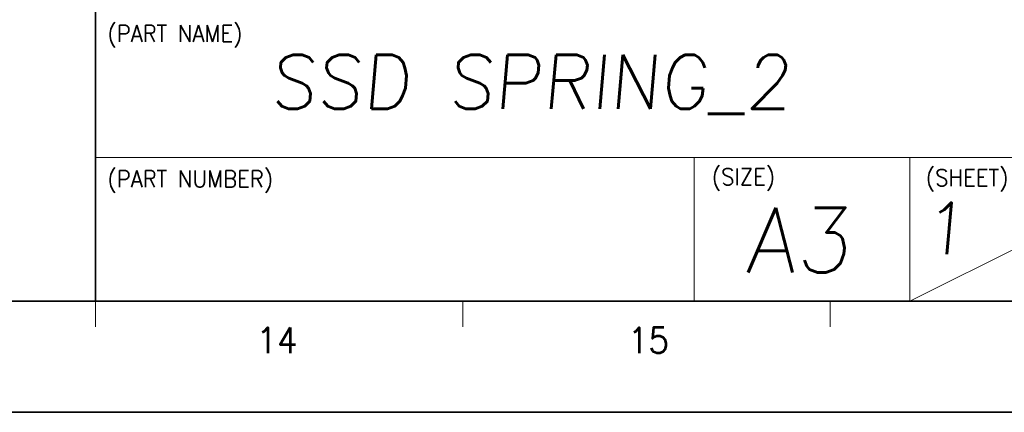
# Model space of a CAD drawing. Header units: millimetres. Extents: x 4497 to 11741, y 5958 to 12619.
# Tile 103 of 256: x 7162 to 7230, y 6459 to 6485. Entities that reach past the tile are written whole.
import ezdxf
from ezdxf.enums import TextEntityAlignment as Align

# ---------------------------------------------------------------- set-up
doc = ezdxf.new("R2010")
doc.units = ezdxf.units.MM
doc.header["$LTSCALE"] = 0.8
doc.layers.get('0').update_dxf_attribs({"linetype": 'CONTINUOUS', "lineweight": 0})
doc.layers.add('2', color=3, linetype='CONTINUOUS', lineweight=0)
doc.styles.get("Standard").update_dxf_attribs({"font": 'romans.shx', "width": 0.8, "oblique": 5, "bigfont": 'whgtxt.shx'})

msp = doc.modelspace()

# ---------------------------------------------------------------- linework, layer by layer
at = {"color": 7, "linetype": 'Continuous', "lineweight": 35}
for p, q in [((7167.427, 6466.191), (7167.427, 6529.074)), ((6840.437, 6466.191), (7242.886, 6466.191))]:
    msp.add_line(p, q, dxfattribs=at)
at = {"color": 7, "linetype": 'Continuous'}
for p, q in [((7167.427, 6476.033), (7242.886, 6476.033)), ((7208.437, 6466.191), (7208.437, 6476.033)), ((7223.201, 6466.191), (7223.201, 6476.033)), ((7223.201, 6466.191), (7242.886, 6476.033)), ((7167.427, 6464.432), (7167.427, 6466.191)), ((7167.427, 6466.191), (7242.886, 6466.191)), ((7167.427, 6466.191), (7242.886, 6466.191)), ((7184.629, 6466.191), (7242.886, 6466.191)), ((7192.58, 6464.432), (7192.58, 6466.191)), ((7217.733, 6464.432), (7217.733, 6466.191))]:
    msp.add_line(p, q, dxfattribs=at)
at = {"color": 7, "linetype": 'Continuous', "lineweight": 35}
msp.add_lwpolyline([(6830.782, 6755.583), (6830.782, 6458.583), (7250.782, 6458.583), (7250.782, 6755.583)], close=True, dxfattribs=at)

# ---------------------------------------------------------------- texts
at = {"color": 7, "linetype": 'Continuous', "width": 0.933333}
for s, height, p in [('(PART NAME)', 1.14083, (7168.23, 6485.091)), ('(PART NUMBER)', 1.14083, (7168.23, 6475.135)), ('(SIZE)', 1.1408, (7209.643, 6475.283)), ('(SHEET)', 1.1408, (7224.29, 6475.222))]:
    msp.add_text(s, height=height, dxfattribs=at).set_placement(p, align=Align.TOP_LEFT)
at = {"linetype": 'Continuous', "oblique": 5}
for s, height, p in [('1', 3.545, (7224.068, 6469.404)), ('A3', 4.4313, (7211.932, 6468.159))]:
    msp.add_text(s, height=height, dxfattribs=at).set_placement(p)
at = {"color": 7, "linetype": 'Continuous', "width": 0.933333}
for s, p in [('14', (7179.848, 6463.518)), ('15', (7205.297, 6463.518))]:
    msp.add_text(s, height=1.759, dxfattribs=at).set_placement(p, align=Align.MIDDLE_CENTER)
at = {"layer": '2', "oblique": 5}
msp.add_text('SSD SPRING_2', height=3.6864, dxfattribs=at).set_placement((7179.365, 6479.371))

doc.saveas('drawing.dxf')
